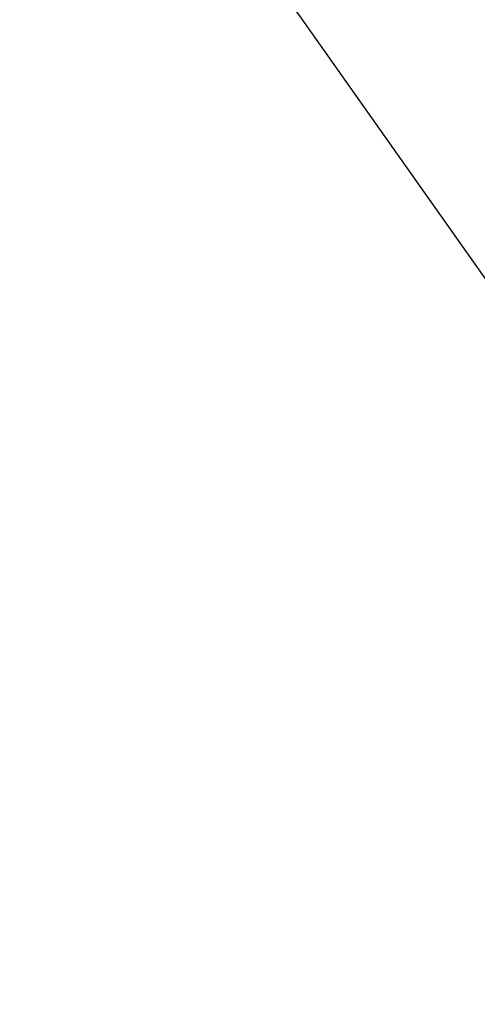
# Model space of a CAD drawing. Header units: centimetres. Extents: x 8435 to 34224, y 15581 to 23928.
# Tile 14 of 256: x 14001 to 14011, y 18187 to 18208. Entities that reach past the tile are written whole.
import ezdxf
from ezdxf import colors
from ezdxf.entities.mleader import LeaderData, LeaderLine
from ezdxf.math import Vec2, Vec3

# ---------------------------------------------------------------- set-up
doc = ezdxf.new("R2010")
doc.units = ezdxf.units.CM
doc.header["$LTSCALE"] = 0.2
doc.layers.add('_ET_OPIS', color=7, linetype='Continuous', lineweight=20)
doc.styles.add('SIMPLEX', font='simplex.shx', dxfattribs={"height": 12})

msp = doc.modelspace()

# ---------------------------------------------------------------- leaders
at = {"layer": '_ET_OPIS', "ltscale": 2}
ml = msp.add_multileader_mtext('Standard', dxfattribs=at)
ml.set_content('WYWIETRZAK %%C100mm\\PWrzut ponad dach\\PWyposażenie-wentylator łazienkowy 100 \\Pwydatek 30m3/h ', color=256, style='SIMPLEX')
ml.set_leader_properties()
ml.build(insert=Vec2(0, 0))
ml.multileader.update_dxf_attribs({"dogleg_length": 2, "arrow_head_size": 8})
ctx = ml.context
ctx.base_point, ctx.char_height, ctx.arrow_head_size, ctx.landing_gap_size, ctx.plane_origin = Vec3(14032.901, 18173.879), 8, 8, 1, Vec3(14501.509, 18394.918)
notes = []
notes.append((ctx, [(1, (1, 1, 0), (14030.901, 18173.879), (1, 0), 2, [(0, [(14000.969, 18216.329)], 0, [])])]))
ctx.mtext.insert, ctx.mtext.width, ctx.mtext.defined_height, ctx.mtext.flow_direction = Vec3(14033.901, 18179.212), 213.05204, 51.024, 5
for ctx, leaders in notes:
    for number, flags, end, landing, length, lines in leaders:
        leader = LeaderData()
        leader.index, (leader.has_last_leader_line, leader.has_dogleg_vector, leader.attachment_direction) = number, flags
        leader.last_leader_point, leader.dogleg_vector, leader.dogleg_length = Vec3(end), Vec3(landing), length
        for number, points, colour, breaks in lines:
            line = LeaderLine()
            line.index, line.vertices, line.color, line.breaks = number, Vec3.list(points), colors.encode_raw_color(colour), breaks
            leader.lines.append(line)
        ctx.leaders.append(leader)

doc.saveas('drawing.dxf')
